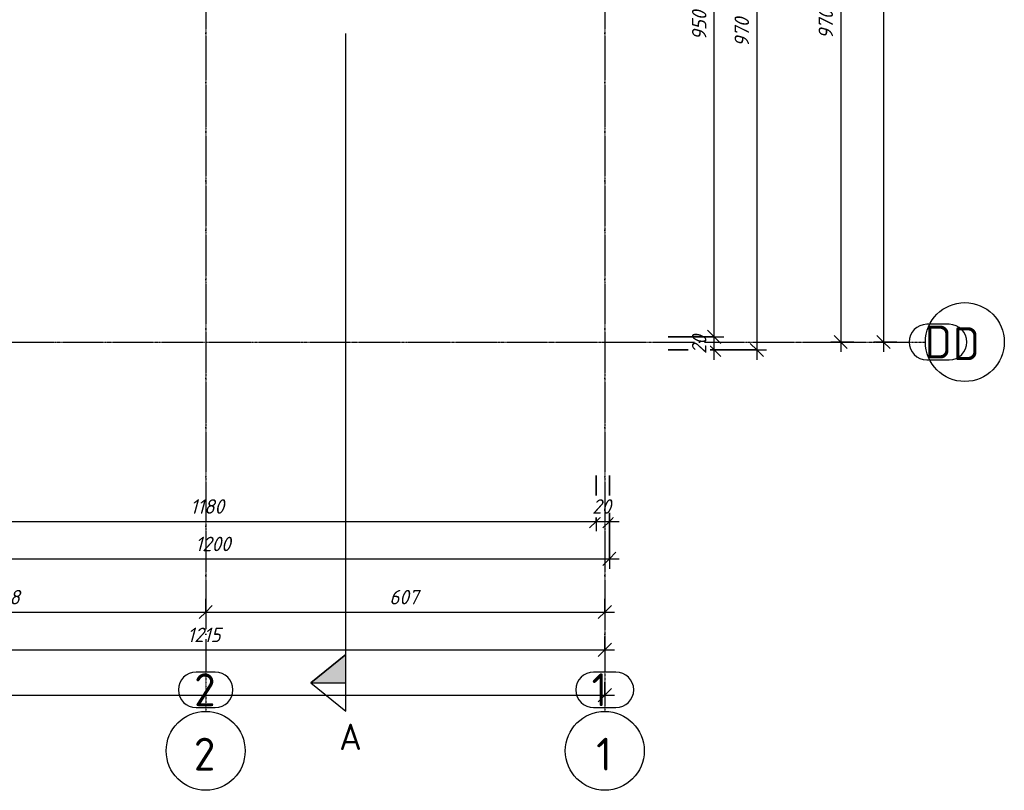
# Model space of a CAD drawing. Header units: millimetres. Extents: x -31438 to 37438, y -24900 to 14894.
# Tile 11 of 16: x 20334 to 35310, y -24484 to -12760. Entities that reach past the tile are written whole.
import ezdxf

# ---------------------------------------------------------------- set-up
doc = ezdxf.new("R2010")
doc.units = ezdxf.units.MM
doc.linetypes.add('ACAD_ISO04W100', pattern=[30, 24, -3, 0, -3])
doc.linetypes.add('Linia osi', pattern=[14, 6, -3, 2, -3])
for name, color, linetype, lineweight in [('A-ANNO-DIMS', 211, 'Continuous', 20), ('A-ANNO-DIMS-100', 211, 'Continuous', 20), ('G-ANNO-SYMB', 111, 'Continuous', 20), ('S-GRID', 1, 'Continuous', 20), ('S-GRID-IDEN', 1, 'Continuous', 25)]:
    doc.layers.add(name, color=color, linetype=linetype, lineweight=lineweight)
doc.layers.add('AS_Siatki', color=72, linetype='Continuous')
doc.styles.add('GOST Common', font='GOST_Common.ttf', dxfattribs={"height": 500})
doc.styles.add('GOST Common_B', font='txt', dxfattribs={"height": 400})
doc.styles.add('GOST Common_I', font='GOST_Common Italic.ttf', dxfattribs={"height": 220})
doc.dimstyles.new('Zasieczka', dxfattribs={"dimscale": 304.8, "dimtxt": 221.257299, "dimasz": 0.656168, "dimexe": 0.492126, "dimexo": 0.0625, "dimgap": 0.164042, "dimtad": 1, "dimdec": 0, "dimlfac": 0.1, "dimzin": 0, "dimdsep": 46, "dimtxsty": 'GOST Common_I', "dimblk1": 'OBLIQUE', "dimblk2": 'OBLIQUE', "dimsah": 1, "dimcen": 0.09, "dimdle": 0.492126, "dimadec": 1, "dimazin": 0, "dimtfac": 1, "dimtdec": 4, "dimtix": 1, "dimtmove": 0, "dimatfit": 3, "dimfxl": 2.296588, "dimfxlon": 1, "dimtvp": 1, "dimtfill": 1, "dimtolj": 1, "dimtzin": 0, "dimlwd": 25, "dimlwe": 25, "dimarcsym": 2})
doc.dimstyles.new('Zasieczka__BEZ_LW', dxfattribs={"dimscale": 304.8, "dimtxt": 221.257299, "dimasz": 0.656168, "dimexe": 0.492126, "dimexo": 0.0625, "dimgap": 0.164042, "dimtad": 1, "dimdec": 0, "dimlfac": 0.1, "dimzin": 0, "dimdsep": 46, "dimtxsty": 'GOST Common_I', "dimblk1": 'OBLIQUE', "dimblk2": 'OBLIQUE', "dimsah": 1, "dimcen": 0.09, "dimdle": 0.492126, "dimadec": 1, "dimazin": 0, "dimtfac": 1, "dimtdec": 4, "dimtix": 1, "dimtmove": 0, "dimatfit": 3, "dimfxl": 0.656168, "dimfxlon": 1, "dimtvp": 1, "dimtfill": 1, "dimtolj": 1, "dimtzin": 0, "dimlwd": 25, "dimlwe": 25, "dimarcsym": 2})

# ---------------------------------------------------------------- blocks, each defined once
blk = doc.blocks.new('Przekrój - symbol przekroju-1790963-Fundamenty')
at = {"layer": 'G-ANNO-SYMB'}
blk.add_hatch(color=256, dxfattribs=at).paths.add_polyline_path([(1.5, 0), (1.5, 5.33), (5.81, 0)], flags=0)
at = {"layer": 'G-ANNO-SYMB', "lineweight": 25}
for p, q in [((1.5, 5.33), (-2.82, 0)), ((1.5, 5.33), (1.5, 0)), ((1.5, 5.33), (5.81, 0)), ((5.81, 0), (1.5, 5.33)), ((1.5, 5.33), (1.5, 0)), ((-2.82, 0), (5.81, 0)), ((1.5, 0), (5.81, 0))]:
    blk.add_line(p, q, dxfattribs=at)
blk = doc.blocks.new('Siatka - Oś 6mm-1781598-Fundamenty')
at = {"layer": 'S-GRID-IDEN'}
blk.add_circle((0, -0.01), 6, dxfattribs=at)
blk = doc.blocks.new('DIMBLOCK3-Fundamenty')
at = {"layer": 'A-ANNO-DIMS-100', "lineweight": 35, "transparency": 16777216}
for p, q in [((32822, -7964), (32722, -7864)), ((32822, -7964), (32922, -8064)), ((32822, -17664), (32722, -17564)), ((32822, -17664), (32922, -17764))]:
    blk.add_line(p, q, dxfattribs=at)
at = {"layer": 'A-ANNO-DIMS-100', "lineweight": 25, "transparency": 16777216}
for p, q in [((33022, -7964), (32672, -7964)), ((32822, -7964), (32822, -17814)), ((32822, -7964), (33022, -7964)), ((33022, -17664), (32672, -17664)), ((32822, -17664), (33022, -17664))]:
    blk.add_line(p, q, dxfattribs=at)
at = {"layer": 'A-ANNO-DIMS-100', "color": 0, "lineweight": 25, "transparency": 16777216, "insert": (32484, -13056), "char_height": 220, "width": 580.52, "attachment_point": 1, "rotation": 90, "line_spacing_factor": 1.022761, "style": 'GOST Common_I', "bg_fill": 3, "box_fill_scale": 1.25, "bg_fill_color": 256, "bg_fill_true_color": 13158600, "bg_fill_transparency": 0}
blk.add_mtext('970', dxfattribs=at)
blk = doc.blocks.new('_Oblique')
at = {"color": 0, "linetype": 'ByBlock', "lineweight": -2}
blk.add_line((-0.5, -0.5), (0.5, 0.5), dxfattribs=at)
blk = doc.blocks.new('DIMBLOCK4-Fundamenty')
at = {"layer": 'A-ANNO-DIMS-100', "lineweight": 35, "transparency": 16777216}
for p, q in [((33473, 9496), (33373, 9596)), ((33473, 9496), (33573, 9396)), ((33473, -17664), (33373, -17564)), ((33473, -17664), (33573, -17764))]:
    blk.add_line(p, q, dxfattribs=at)
at = {"layer": 'A-ANNO-DIMS-100', "lineweight": 25, "transparency": 16777216}
for p, q in [((33473, 9646), (33473, -17814)), ((33673, 9496), (33323, 9496)), ((33473, 9496), (33673, 9496)), ((33673, -17664), (33323, -17664)), ((33473, -17664), (33673, -17664))]:
    blk.add_line(p, q, dxfattribs=at)
at = {"layer": 'A-ANNO-DIMS-100', "color": 0, "lineweight": 25, "transparency": 16777216, "insert": (33135, -4382), "char_height": 220, "width": 715.52, "attachment_point": 1, "rotation": 90, "line_spacing_factor": 1.022761, "style": 'GOST Common_I', "bg_fill": 3, "box_fill_scale": 1.25, "bg_fill_color": 256, "bg_fill_true_color": 13158600, "bg_fill_transparency": 0}
blk.add_mtext('2716', dxfattribs=at)
blk = doc.blocks.new('DIMBLOCK12-Fundamenty')
at = {"layer": 'A-ANNO-DIMS-100', "lineweight": 25, "transparency": 16777216}
for p, q in [((17083, -21572), (17083, -21922)), ((17083, -21772), (17083, -21572)), ((23163, -21572), (23163, -21922)), ((23163, -21772), (23163, -21572)), ((17083, -21772), (23163, -21772))]:
    blk.add_line(p, q, dxfattribs=at)
at = {"layer": 'A-ANNO-DIMS-100', "lineweight": 35, "transparency": 16777216}
for p, q in [((17083, -21772), (17183, -21672)), ((23163, -21772), (23263, -21672)), ((17083, -21772), (16983, -21872)), ((23163, -21772), (23063, -21872))]:
    blk.add_line(p, q, dxfattribs=at)
at = {"layer": 'A-ANNO-DIMS-100', "color": 0, "lineweight": 25, "transparency": 16777216, "insert": (19881, -21435), "char_height": 220, "width": 580.52, "attachment_point": 1, "line_spacing_factor": 1.022761, "style": 'GOST Common_I', "bg_fill": 3, "box_fill_scale": 1.25, "bg_fill_color": 256, "bg_fill_true_color": 13158600, "bg_fill_transparency": 0}
blk.add_mtext('608', dxfattribs=at)
blk = doc.blocks.new('DIMBLOCK13-Fundamenty')
at = {"layer": 'A-ANNO-DIMS-100', "lineweight": 25, "transparency": 16777216}
for p, q in [((23163, -21572), (23163, -21922)), ((23163, -21772), (23163, -21572)), ((29233, -21572), (29233, -21922)), ((29233, -21772), (29233, -21572)), ((23163, -21772), (29383, -21772))]:
    blk.add_line(p, q, dxfattribs=at)
at = {"layer": 'A-ANNO-DIMS-100', "lineweight": 35, "transparency": 16777216}
for p, q in [((23163, -21772), (23263, -21672)), ((29233, -21772), (29333, -21672)), ((23163, -21772), (23063, -21872)), ((29233, -21772), (29133, -21872))]:
    blk.add_line(p, q, dxfattribs=at)
at = {"layer": 'A-ANNO-DIMS-100', "color": 0, "lineweight": 25, "transparency": 16777216, "insert": (25956, -21435), "char_height": 220, "width": 580.52, "attachment_point": 1, "line_spacing_factor": 1.022761, "style": 'GOST Common_I', "bg_fill": 3, "box_fill_scale": 1.25, "bg_fill_color": 256, "bg_fill_true_color": 13158600, "bg_fill_transparency": 0}
blk.add_mtext('607', dxfattribs=at)
blk = doc.blocks.new('DIMBLOCK15-Fundamenty')
at = {"layer": 'A-ANNO-DIMS-100', "lineweight": 25, "transparency": 16777216}
for p, q in [((17083, -22146), (17083, -22496)), ((17083, -22346), (17083, -22146)), ((29233, -22146), (29233, -22496)), ((29233, -22346), (29233, -22146)), ((17083, -22346), (29383, -22346))]:
    blk.add_line(p, q, dxfattribs=at)
at = {"layer": 'A-ANNO-DIMS-100', "lineweight": 35, "transparency": 16777216}
for p, q in [((17083, -22346), (17183, -22246)), ((29233, -22346), (29333, -22246)), ((17083, -22346), (16983, -22446)), ((29233, -22346), (29133, -22446))]:
    blk.add_line(p, q, dxfattribs=at)
at = {"layer": 'A-ANNO-DIMS-100', "color": 0, "lineweight": 25, "transparency": 16777216, "insert": (22884, -22009), "char_height": 220, "width": 657.02, "attachment_point": 1, "line_spacing_factor": 1.022761, "style": 'GOST Common_I', "bg_fill": 3, "box_fill_scale": 1.25, "bg_fill_color": 256, "bg_fill_true_color": 13158600, "bg_fill_transparency": 0}
blk.add_mtext('1215', dxfattribs=at)
blk = doc.blocks.new('DIMBLOCK16-Fundamenty')
at = {"layer": 'A-ANNO-DIMS-100', "lineweight": 25, "transparency": 16777216}
for p, q in [((-23527, -22837), (-23527, -23187)), ((-23527, -23037), (-23527, -22837)), ((29233, -22837), (29233, -23187)), ((29233, -23037), (29233, -22837)), ((-23677, -23037), (29383, -23037))]:
    blk.add_line(p, q, dxfattribs=at)
at = {"layer": 'A-ANNO-DIMS-100', "lineweight": 35, "transparency": 16777216}
for p, q in [((-23527, -23037), (-23627, -23137)), ((-23527, -23037), (-23427, -22937)), ((29233, -23037), (29133, -23137)), ((29233, -23037), (29333, -22937))]:
    blk.add_line(p, q, dxfattribs=at)
at = {"layer": 'A-ANNO-DIMS-100', "color": 0, "lineweight": 25, "transparency": 16777216, "insert": (2530, -22699), "char_height": 220, "width": 774.03, "attachment_point": 1, "line_spacing_factor": 1.022761, "style": 'GOST Common_I', "bg_fill": 3, "box_fill_scale": 1.25, "bg_fill_color": 256, "bg_fill_true_color": 13158600, "bg_fill_transparency": 0}
blk.add_mtext('5276', dxfattribs=at)
blk = doc.blocks.new('DIMBLOCK20-Fundamenty')
at = {"layer": 'A-ANNO-DIMS-100', "lineweight": 25, "transparency": 16777216}
for p, q in [((17303, -19693), (17303, -20543)), ((17303, -20393), (17303, -19693)), ((29103, -19693), (29103, -20543)), ((29103, -20393), (29103, -19693)), ((17303, -20393), (29103, -20393))]:
    blk.add_line(p, q, dxfattribs=at)
at = {"layer": 'A-ANNO-DIMS-100', "lineweight": 35, "transparency": 16777216}
for p, q in [((17303, -20393), (17403, -20293)), ((29103, -20393), (29203, -20293)), ((17303, -20393), (17203, -20493)), ((29103, -20393), (29003, -20493))]:
    blk.add_line(p, q, dxfattribs=at)
at = {"layer": 'A-ANNO-DIMS-100', "color": 0, "lineweight": 25, "transparency": 16777216, "insert": (22929, -20056), "char_height": 220, "width": 657.02, "attachment_point": 1, "line_spacing_factor": 1.022761, "style": 'GOST Common_I', "bg_fill": 3, "box_fill_scale": 1.25, "bg_fill_color": 256, "bg_fill_true_color": 13158600, "bg_fill_transparency": 0}
blk.add_mtext('1180', dxfattribs=at)
blk = doc.blocks.new('DIMBLOCK21-Fundamenty')
at = {"layer": 'A-ANNO-DIMS-100', "lineweight": 25, "transparency": 16777216}
for p, q in [((29103, -19693), (29103, -20543)), ((29103, -20393), (29103, -19693)), ((29303, -19693), (29303, -20543)), ((29303, -20393), (29303, -19693)), ((29103, -20393), (29453, -20393))]:
    blk.add_line(p, q, dxfattribs=at)
at = {"layer": 'A-ANNO-DIMS-100', "lineweight": 35, "transparency": 16777216}
for p, q in [((29103, -20393), (29203, -20293)), ((29303, -20393), (29403, -20293)), ((29103, -20393), (29003, -20493)), ((29303, -20393), (29203, -20493))]:
    blk.add_line(p, q, dxfattribs=at)
at = {"layer": 'A-ANNO-DIMS-100', "color": 0, "lineweight": 25, "transparency": 16777216, "insert": (29041, -20056), "char_height": 220, "width": 387.01, "attachment_point": 1, "line_spacing_factor": 1.022761, "style": 'GOST Common_I', "bg_fill": 3, "box_fill_scale": 1.25, "bg_fill_color": 256, "bg_fill_true_color": 13158600, "bg_fill_transparency": 0}
blk.add_mtext('20', dxfattribs=at)
blk = doc.blocks.new('DIMBLOCK23-Fundamenty')
at = {"layer": 'A-ANNO-DIMS-100', "lineweight": 25, "transparency": 16777216}
for p, q in [((17303, -20263), (17303, -21113)), ((17303, -20963), (17303, -20263)), ((29303, -20263), (29303, -21113)), ((29303, -20963), (29303, -20263)), ((17303, -20963), (29453, -20963))]:
    blk.add_line(p, q, dxfattribs=at)
at = {"layer": 'A-ANNO-DIMS-100', "lineweight": 35, "transparency": 16777216}
for p, q in [((17303, -20963), (17203, -21063)), ((17303, -20963), (17403, -20863)), ((29303, -20963), (29203, -21063)), ((29303, -20963), (29403, -20863))]:
    blk.add_line(p, q, dxfattribs=at)
at = {"layer": 'A-ANNO-DIMS-100', "color": 0, "lineweight": 25, "transparency": 16777216, "insert": (23005, -20626), "char_height": 220, "width": 715.52, "attachment_point": 1, "line_spacing_factor": 1.022761, "style": 'GOST Common_I', "bg_fill": 3, "box_fill_scale": 1.25, "bg_fill_color": 256, "bg_fill_true_color": 13158600, "bg_fill_transparency": 0}
blk.add_mtext('1200', dxfattribs=at)
blk = doc.blocks.new('DIMBLOCK32-Fundamenty')
at = {"layer": 'A-ANNO-DIMS-100', "lineweight": 35, "transparency": 16777216}
for p, q in [((30896, -17585), (30796, -17485)), ((30896, -17585), (30996, -17685)), ((30896, -17785), (30796, -17685)), ((30896, -17785), (30996, -17885))]:
    blk.add_line(p, q, dxfattribs=at)
at = {"layer": 'A-ANNO-DIMS-100', "lineweight": 25, "transparency": 16777216}
for p, q in [((30196, -17585), (31046, -17585)), ((30896, -17585), (30196, -17585)), ((30896, -17935), (30896, -17585)), ((30196, -17785), (31046, -17785)), ((30896, -17785), (30196, -17785))]:
    blk.add_line(p, q, dxfattribs=at)
at = {"layer": 'A-ANNO-DIMS-100', "color": 0, "lineweight": 25, "transparency": 16777216, "insert": (30559, -17846), "char_height": 220, "width": 387.01, "attachment_point": 1, "rotation": 90, "line_spacing_factor": 1.022761, "style": 'GOST Common_I', "bg_fill": 3, "box_fill_scale": 1.25, "bg_fill_color": 256, "bg_fill_true_color": 13158600, "bg_fill_transparency": 0}
blk.add_mtext('20', dxfattribs=at)
blk = doc.blocks.new('DIMBLOCK33-Fundamenty')
at = {"layer": 'A-ANNO-DIMS-100', "lineweight": 25, "transparency": 16777216}
for p, q in [((30196, -8084), (31046, -8084)), ((30896, -8084), (30196, -8084)), ((30896, -17585), (30896, -8084)), ((30196, -17585), (31046, -17585)), ((30896, -17585), (30196, -17585))]:
    blk.add_line(p, q, dxfattribs=at)
at = {"layer": 'A-ANNO-DIMS-100', "lineweight": 35, "transparency": 16777216}
for p, q in [((30896, -8084), (30796, -7984)), ((30896, -8084), (30996, -8184)), ((30896, -17585), (30796, -17485)), ((30896, -17585), (30996, -17685))]:
    blk.add_line(p, q, dxfattribs=at)
at = {"layer": 'A-ANNO-DIMS-100', "color": 0, "lineweight": 25, "transparency": 16777216, "insert": (30559, -13076), "char_height": 220, "width": 580.52, "attachment_point": 1, "rotation": 90, "line_spacing_factor": 1.022761, "style": 'GOST Common_I', "bg_fill": 3, "box_fill_scale": 1.25, "bg_fill_color": 256, "bg_fill_true_color": 13158600, "bg_fill_transparency": 0}
blk.add_mtext('950', dxfattribs=at)
blk = doc.blocks.new('DIMBLOCK38-Fundamenty')
at = {"layer": 'A-ANNO-DIMS-100', "lineweight": 25, "transparency": 16777216}
for p, q in [((30845, -8084), (31695, -8084)), ((31545, -8084), (30845, -8084)), ((31545, -8084), (31545, -17935)), ((30845, -17785), (31695, -17785)), ((31545, -17785), (30845, -17785))]:
    blk.add_line(p, q, dxfattribs=at)
at = {"layer": 'A-ANNO-DIMS-100', "lineweight": 35, "transparency": 16777216}
for p, q in [((31545, -8084), (31445, -7984)), ((31545, -8084), (31645, -8184)), ((31545, -17785), (31445, -17685)), ((31545, -17785), (31645, -17885))]:
    blk.add_line(p, q, dxfattribs=at)
at = {"layer": 'A-ANNO-DIMS-100', "color": 0, "lineweight": 25, "transparency": 16777216, "insert": (31207, -13176), "char_height": 220, "width": 580.52, "attachment_point": 1, "rotation": 90, "line_spacing_factor": 1.022761, "style": 'GOST Common_I', "bg_fill": 3, "box_fill_scale": 1.25, "bg_fill_color": 256, "bg_fill_true_color": 13158600, "bg_fill_transparency": 0}
blk.add_mtext('970', dxfattribs=at)
blk = doc.blocks.new('A$Cf25111cd')
at = {"layer": 'AS_Siatki', "color": 20, "linetype": 'ACAD_ISO04W100', "ltscale": 0.25}
for p, q in [((-183.19, 188.81), (-183.19, -142.68)), ((-122.49, 188.81), (-122.49, -142.68)), ((-707.4, -104.98), (-88.71, -104.98)), ((-88.71, -104.98), (-88.71, -104.98)), ((-88.71, -104.98), (-76.21, -104.98)), ((-183.19, -142.68), (-183.19, -142.68)), ((-183.19, -142.68), (-183.19, -155.18)), ((-122.49, -142.68), (-122.49, -142.68)), ((-122.49, -142.68), (-122.49, -155.18))]:
    blk.add_line(p, q, dxfattribs=at)
at = {"layer": 'AS_Siatki', "color": 20, "linetype": 'Continuous', "ltscale": 0.25}
for p, q in [((-70.11, -102.28), (-73.51, -102.28)), ((-73.51, -107.68), (-70.11, -107.68)), ((-181.74, -155.18), (-184.64, -155.18)), ((-120.79, -155.18), (-124.19, -155.18)), ((-184.64, -160.58), (-181.74, -160.58)), ((-124.19, -160.58), (-120.79, -160.58))]:
    blk.add_line(p, q, dxfattribs=at)
for centre, start, end in [((-73.51, -104.98), 90, 270), ((-70.11, -104.98), 270, 90), ((-184.64, -157.88), 90, 270), ((-181.74, -157.88), 270, 90), ((-124.19, -157.88), 90, 270), ((-120.79, -157.88), 270, 90)]:
    blk.add_arc(centre, 2.7, start, end, dxfattribs=at)
at = {"layer": 'AS_Siatki', "color": 20, "style": 'GOST Common'}
for s, p in [('D', (-73.81, -107.48)), ('2', (-184.94, -160.38)), ('1', (-124.49, -160.38))]:
    blk.add_text(s, height=5, dxfattribs=at).set_placement(p)

msp = doc.modelspace()

# ---------------------------------------------------------------- linework, layer by layer
at = {"layer": 'G-ANNO-SYMB', "lineweight": 30}
msp.add_line((25294.1, -22999.1), (25294.1, -12967.9), dxfattribs=at)
at = {"layer": 'S-GRID', "linetype": 'Linia osi', "lineweight": 25}
for p, q in [((23162.6, 10465.2), (23162.6, -23284.6)), ((29232.6, 10465.2), (29232.6, -23284.6)), ((-26976.3, -17663.9), (34110.5, -17663.9))]:
    msp.add_line(p, q, dxfattribs=at)

# ---------------------------------------------------------------- block references
at = {"layer": 'G-ANNO-SYMB', "lineweight": 25, "xscale": 99.99999999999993, "yscale": 99.99999999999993, "zscale": 99.99999999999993, "rotation": 90}
msp.add_blockref('Przekrój - symbol przekroju-1790963-Fundamenty', (25294.1, -22999.1), dxfattribs=at)
at = {"layer": 'S-GRID-IDEN', "xscale": 99.99999999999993, "yscale": 99.99999999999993, "zscale": 99.99999999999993}
for p, rotation in [((34710.5, -17663.9), 269.9999999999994), ((23162.6, -23884.6), 180), ((29232.6, -23884.6), 180)]:
    msp.add_blockref('Siatka - Oś 6mm-1781598-Fundamenty', p, dxfattribs=dict(at, rotation=rotation))

# ---------------------------------------------------------------- texts
at = {"layer": 'G-ANNO-SYMB', "insert": (25193.8, -23469.9), "char_height": 400, "width": 440.928, "attachment_point": 1, "style": 'GOST Common_B'}
msp.add_mtext('\\fGOST Common|b1|i0|c238|p34|;A', dxfattribs=at)
at = {"layer": 'S-GRID-IDEN', "lineweight": 20, "char_height": 500, "attachment_point": 1, "style": 'GOST Common'}
for s, insert, width in [('\\fGOST Common|b0|i0|c238|p34|;D', (34526.7, -17439.2), 489.029), ('\\fGOST Common|b0|i0|c238|p34|;2', (22983.1, -23683.5), 432.911), ('\\fGOST Common|b0|i0|c238|p34|;1', (29102.6, -23683.5), 312.658)]:
    msp.add_mtext(s, dxfattribs=dict(at, insert=insert, width=width))

# ---------------------------------------------------------------- next in the draw order: dimensions: what is measured, and where the dimension line sits
at = {"layer": 'A-ANNO-DIMS', "lineweight": 25}
for base, p1, p2, dimstyle, override, picture, middle in [((33472.9, -17663.9), (33672.9, 9496.1), (33672.9, -17663.9), 'Zasieczka__BEZ_LW', {"dimpost": '<>', "dimfxl": 27160}, 'DIMBLOCK4-Fundamenty', (33311.5, -4083.9)), ((32822, -17663.9), (33022, -7963.9), (33022, -17663.9), 'Zasieczka__BEZ_LW', {"dimpost": '<>', "dimfxl": 9700}, 'DIMBLOCK3-Fundamenty', (32660.6, -12813.9)), ((30896.4, -17585.2), (30196.4, -17785.2), (30196.4, -17585.2), 'Zasieczka', {"dimpost": '<>', "dimfxl": 200}, 'DIMBLOCK32-Fundamenty', (30736.4, -17685.2))]:
    dim = msp.add_linear_dim(base=base, p1=p1, p2=p2, angle=90, dimstyle=dimstyle, override=override, dxfattribs=at)
    dim.commit()
    dim.dimension.update_dxf_attribs({"geometry": picture, "text_midpoint": middle})
for base, p1, p2, dimstyle, override, picture, middle in [((29102.6, -20393.1), (17302.6, -19693.1), (29102.6, -19693.1), 'Zasieczka', {"dimpost": '<>', "dimfxl": 11800}, 'DIMBLOCK20-Fundamenty', (23202.6, -20233.1)), ((23162.6, -21772.1), (17082.6, -21572.1), (23162.6, -21572.1), 'Zasieczka__BEZ_LW', {"dimpost": '<>', "dimfxl": 6080}, 'DIMBLOCK12-Fundamenty', (20122.6, -21612.1)), ((29232.6, -22346.2), (17082.6, -22146.2), (29232.6, -22146.2), 'Zasieczka__BEZ_LW', {"dimpost": '<>', "dimfxl": 12150}, 'DIMBLOCK15-Fundamenty', (23157.6, -22186.2)), ((29232.6, -23036.9), (-23527.4, -22836.9), (29232.6, -22836.9), 'Zasieczka__BEZ_LW', {"dimpost": '<>', "dimfxl": 52760}, 'DIMBLOCK16-Fundamenty', (2852.6, -22875.4))]:
    dim = msp.add_linear_dim(base=base, p1=p1, p2=p2, dimstyle=dimstyle, override=override, dxfattribs=at)
    dim.commit()
    dim.dimension.update_dxf_attribs({"geometry": picture, "text_midpoint": middle})

# ---------------------------------------------------------------- next in the draw order: dimensions: what is measured, and where the dimension line sits
dim = msp.add_linear_dim(base=(30896.4, -8083.9), p1=(30196.4, -17585.2), p2=(30196.4, -8083.9), angle=90, dimstyle='Zasieczka', override={"dimpost": '<>', "dimfxl": 9501.297442}, dxfattribs=at)
dim.commit()
dim.dimension.update_dxf_attribs({"geometry": 'DIMBLOCK33-Fundamenty', "text_midpoint": (30736.4, -12834.5)})
for base, p1, p2, dimstyle, override, picture, middle in [((29302.6, -20393.1), (29102.6, -19693.1), (29302.6, -19693.1), 'Zasieczka', {"dimpost": '<>', "dimfxl": 200}, 'DIMBLOCK21-Fundamenty', (29202.6, -20233.1)), ((29232.6, -21772.1), (23162.6, -21572.1), (29232.6, -21572.1), 'Zasieczka__BEZ_LW', {"dimpost": '<>', "dimfxl": 6070}, 'DIMBLOCK13-Fundamenty', (26197.6, -21610.6))]:
    dim = msp.add_linear_dim(base=base, p1=p1, p2=p2, dimstyle=dimstyle, override=override, dxfattribs=at)
    dim.commit()
    dim.dimension.update_dxf_attribs({"geometry": picture, "text_midpoint": middle})

# ---------------------------------------------------------------- next in the draw order: dimensions: what is measured, and where the dimension line sits
dim = msp.add_linear_dim(base=(31544.7, -17785.2), p1=(30844.7, -8083.9), p2=(30844.7, -17785.2), angle=90, dimstyle='Zasieczka', override={"dimpost": '<>', "dimfxl": 9701.297442}, dxfattribs=at)
dim.commit()
dim.dimension.update_dxf_attribs({"geometry": 'DIMBLOCK38-Fundamenty', "text_midpoint": (31383.3, -12934.5)})
dim = msp.add_linear_dim(base=(29302.6, -20963.1), p1=(17302.6, -20263.1), p2=(29302.6, -20263.1), dimstyle='Zasieczka', override={"dimpost": '<>', "dimfxl": 12000}, dxfattribs=at)
dim.commit()
dim.dimension.update_dxf_attribs({"geometry": 'DIMBLOCK23-Fundamenty', "text_midpoint": (23302.6, -20803.1)})

# ---------------------------------------------------------------- next in the draw order: block references
at = {"xscale": 100, "yscale": 100, "zscale": 100}
msp.add_blockref('A$Cf25111cd', (41481.7, -7166.3), dxfattribs=at)

doc.saveas('drawing.dxf')
